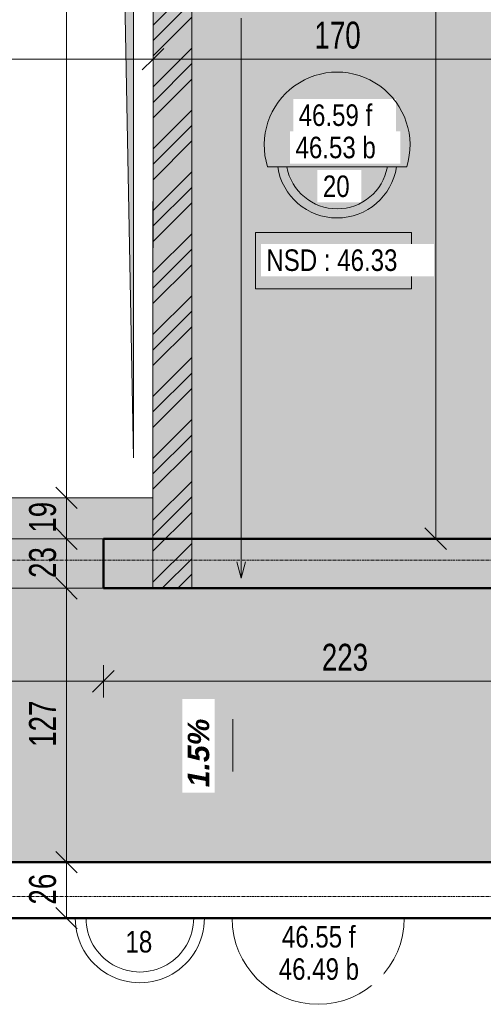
# Model space of a CAD drawing. Header units: millimetres. Extents: x 8507 to 240958, y -8745 to 78383.
# Tile 14 of 71: x 72485 to 74638, y 51374 to 55945. Entities that reach past the tile are written whole.
import ezdxf

# ---------------------------------------------------------------- set-up
doc = ezdxf.new("R2010")
doc.units = ezdxf.units.MM
doc.linetypes.add('Ligne de quadrillage', pattern=[22.225, 12.7, -3.175, 3.175, -3.175])
doc.linetypes.add('Tiret 1_16_', pattern=[3.175, 1.5875, -1.5875])
for name, color, linetype, lineweight in [('A-ANNO-DIMS', 211, 'Continuous', 9), ('A-ANNO-DIMS-50', 211, 'Continuous', 9), ('A-ANNO-NOTE', 131, 'Continuous', 9), ('A-DETL-GENF', 92, 'Continuous', 5), ('A-DETL-MBND', 5, 'Continuous', 5), ('A-DETL-THIN', 151, 'Continuous', 5), ('A-FLOR-IDEN', 11, 'Continuous', 9), ('A-WALL', 113, 'Continuous', 9), ('G-ANNO-TEXT', 231, 'Continuous', 9), ('S-GRID', 1, 'Continuous', 9)]:
    doc.layers.add(name, color=color, linetype=linetype, lineweight=lineweight)
doc.styles.add('Arial Narrow_4', font='ARIALN.TTF', dxfattribs={"width": 0.9, "height": 125})
doc.styles.add('Arial_1', font='arial.ttf', dxfattribs={"width": 0.8, "height": 100})
doc.styles.add('Arial_B_I_1', font='arialbi.ttf', dxfattribs={"height": 100})
doc.dimstyles.new('AB6_1_50_-_GB', dxfattribs={"dimscale": 304.8, "dimtxt": 127.928872, "dimasz": 0.328084, "dimexe": 0.246063, "dimexo": 0.0625, "dimgap": 0.04101, "dimtad": 1, "dimdec": 0, "dimlfac": 0.1, "dimdsep": 46, "dimtxsty": 'Arial Narrow_4', "dimblk1": 'OBLIQUE', "dimblk2": 'OBLIQUE', "dimsah": 1, "dimcen": 0.09, "dimazin": 0, "dimtfac": 1, "dimtdec": 4, "dimtix": 1, "dimtmove": 0, "dimatfit": 3, "dimfxl": 0.246063, "dimfxlon": 1, "dimtvp": 1, "dimtolj": 1, "dimtzin": 0, "dimarcsym": 2})
doc.dimstyles.new('AB6_1_50_-_GB_3', dxfattribs={"dimscale": 304.8, "dimtxt": 127.928872, "dimasz": 0.328084, "dimexe": 0.246063, "dimexo": 0.0625, "dimgap": 0.04101, "dimtad": 1, "dimdec": 0, "dimlfac": 0.1, "dimdsep": 46, "dimtxsty": 'Arial Narrow_4', "dimblk1": 'OBLIQUE', "dimblk2": 'OBLIQUE', "dimsah": 1, "dimcen": 0.09, "dimazin": 0, "dimtfac": 1, "dimtdec": 4, "dimtix": 1, "dimtmove": 0, "dimatfit": 3, "dimfxl": 0.246063, "dimfxlon": 1, "dimtvp": 1, "dimtolj": 1, "dimtzin": 0, "dimarcsym": 2})
pattern_1 = [(0, (64631.8, -542.27), (0, 101.6), [3.353, -98.247]), (0, (64682.6, -491.47), (0, 101.6), [3.353, -98.247])]

# ---------------------------------------------------------------- blocks, each defined once
blk = doc.blocks.new('DIMBLOCK61-R-1 variante')
at = {"layer": 'A-ANNO-DIMS-50'}
for p, q in [((71543.7, 52873.5), (71543.7, 52948.5)), ((72873.7, 52873.5), (72873.7, 52948.5)), ((71543.7, 52873.5), (72873.7, 52873.5)), ((71543.7, 52873.5), (71543.7, 52798.5)), ((72873.7, 52873.5), (72873.7, 52798.5))]:
    blk.add_line(p, q, dxfattribs=at)
at = {"layer": 'A-ANNO-DIMS-50', "lineweight": 18}
for p, q in [((71543.7, 52873.5), (71593.7, 52923.5)), ((72873.7, 52873.5), (72923.7, 52923.5)), ((71543.7, 52873.5), (71493.7, 52823.5)), ((72873.7, 52873.5), (72823.7, 52823.5))]:
    blk.add_line(p, q, dxfattribs=at)
at = {"layer": 'A-ANNO-DIMS-50', "color": 0, "char_height": 125, "attachment_point": 1, "line_spacing_factor": 0.974696, "style": 'Arial Narrow_4'}
for s, insert, width in [('133', (72108.1, 53047.5), 241.237), ('400ht', (72057.4, 52819.5), 363.074)]:
    blk.add_mtext(s, dxfattribs=dict(at, insert=insert, width=width))
blk = doc.blocks.new('_Oblique')
at = {"color": 0, "linetype": 'ByBlock', "lineweight": -2}
blk.add_line((-0.5, -0.5), (0.5, 0.5), dxfattribs=at)
blk = doc.blocks.new('DIMBLOCK62-R-1 variante')
at = {"layer": 'A-ANNO-DIMS-50'}
for p, q in [((72873.7, 52873.5), (72873.7, 52948.5)), ((75103.7, 52873.5), (75103.7, 52948.5)), ((72873.7, 52873.5), (75103.7, 52873.5)), ((72873.7, 52873.5), (72873.7, 52798.5)), ((75103.7, 52873.5), (75103.7, 52798.5))]:
    blk.add_line(p, q, dxfattribs=at)
at = {"layer": 'A-ANNO-DIMS-50', "lineweight": 18}
for p, q in [((72873.7, 52873.5), (72923.7, 52923.5)), ((75103.7, 52873.5), (75153.7, 52923.5)), ((72873.7, 52873.5), (72823.7, 52823.5)), ((75103.7, 52873.5), (75053.7, 52823.5))]:
    blk.add_line(p, q, dxfattribs=at)
at = {"layer": 'A-ANNO-DIMS-50', "color": 0, "insert": (73888.1, 53047.5), "char_height": 125, "width": 241.237, "attachment_point": 1, "line_spacing_factor": 0.974696, "style": 'Arial Narrow_4'}
blk.add_mtext('223', dxfattribs=at)
blk = doc.blocks.new('DIMBLOCK109-R-1 variante')
at = {"layer": 'A-ANNO-DIMS-50', "lineweight": 18}
for p, q in [((74417.4, 58658.6), (74367.4, 58708.6)), ((74417.4, 58658.6), (74467.4, 58608.6)), ((74417.4, 53535.4), (74367.4, 53585.4)), ((74417.4, 53535.4), (74467.4, 53485.4))]:
    blk.add_line(p, q, dxfattribs=at)
at = {"layer": 'A-ANNO-DIMS-50'}
for p, q in [((74417.4, 58658.6), (74342.4, 58658.6)), ((74417.4, 53535.4), (74417.4, 58658.6)), ((74417.4, 58658.6), (74492.4, 58658.6)), ((74417.4, 53535.4), (74342.4, 53535.4)), ((74417.4, 53535.4), (74492.4, 53535.4))]:
    blk.add_line(p, q, dxfattribs=at)
at = {"layer": 'A-ANNO-DIMS-50', "color": 0, "insert": (74243.3, 55996.5), "char_height": 125, "width": 241.237, "attachment_point": 1, "rotation": 90, "line_spacing_factor": 0.974696, "style": 'Arial Narrow_4'}
blk.add_mtext('512', dxfattribs=at)
blk = doc.blocks.new('niveau aménag dalle2 - niveau aménag dalle 2-2973558-R-1 variante')
at = {"layer": 'A-ANNO-NOTE'}
blk.add_hatch(color=256, dxfattribs=at).paths.add_polyline_path([(-4.474, 4.15), (-6.359, 3.148), (-4.474, 2.147), (-8.213, 3.148)])
blk.add_line((-6.359, 3.148), (-1.506, 3.148), dxfattribs=at)
blk = doc.blocks.new('DIMBLOCK330-R-1 variante')
at = {"layer": 'A-ANNO-DIMS-50', "lineweight": 18}
for p, q in [((72702.3, 52033.7), (72652.3, 52083.7)), ((72702.3, 52033.7), (72752.3, 51983.7)), ((72702.3, 51773.7), (72652.3, 51823.7)), ((72702.3, 51773.7), (72752.3, 51723.7))]:
    blk.add_line(p, q, dxfattribs=at)
at = {"layer": 'A-ANNO-DIMS-50'}
for p, q in [((72702.3, 52033.7), (72627.3, 52033.7)), ((72702.3, 51773.7), (72702.3, 52033.7)), ((72702.3, 52033.7), (72777.3, 52033.7)), ((72702.3, 51773.7), (72627.3, 51773.7)), ((72702.3, 51773.7), (72777.3, 51773.7))]:
    blk.add_line(p, q, dxfattribs=at)
at = {"layer": 'A-ANNO-DIMS-50', "color": 0, "insert": (72528.3, 51836.7), "char_height": 125, "width": 160.825, "attachment_point": 1, "rotation": 90, "line_spacing_factor": 0.974696, "style": 'Arial Narrow_4'}
blk.add_mtext('26', dxfattribs=at)
blk = doc.blocks.new('DIMBLOCK331-R-1 variante')
at = {"layer": 'A-ANNO-DIMS-50', "lineweight": 18}
for p, q in [((72702.3, 53305.4), (72652.3, 53355.4)), ((72702.3, 53305.4), (72752.3, 53255.4)), ((72702.3, 52033.7), (72652.3, 52083.7)), ((72702.3, 52033.7), (72752.3, 51983.7))]:
    blk.add_line(p, q, dxfattribs=at)
at = {"layer": 'A-ANNO-DIMS-50'}
for p, q in [((72702.3, 53305.4), (72627.3, 53305.4)), ((72702.3, 52033.7), (72702.3, 53305.4)), ((72702.3, 53305.4), (72777.3, 53305.4)), ((72702.3, 52033.7), (72627.3, 52033.7)), ((72702.3, 52033.7), (72777.3, 52033.7))]:
    blk.add_line(p, q, dxfattribs=at)
at = {"layer": 'A-ANNO-DIMS-50', "color": 0, "insert": (72528.3, 52569), "char_height": 125, "width": 241.237, "attachment_point": 1, "rotation": 90, "line_spacing_factor": 0.974696, "style": 'Arial Narrow_4'}
blk.add_mtext('127', dxfattribs=at)
blk = doc.blocks.new('DIMBLOCK332-R-1 variante')
at = {"layer": 'A-ANNO-DIMS-50', "lineweight": 18}
for p, q in [((72702.3, 53535.4), (72652.3, 53585.4)), ((72702.3, 53535.4), (72752.3, 53485.4)), ((72702.3, 53305.4), (72652.3, 53355.4)), ((72702.3, 53305.4), (72752.3, 53255.4))]:
    blk.add_line(p, q, dxfattribs=at)
at = {"layer": 'A-ANNO-DIMS-50'}
for p, q in [((72702.3, 53535.4), (72627.3, 53535.4)), ((72702.3, 53305.4), (72702.3, 53535.4)), ((72702.3, 53535.4), (72777.3, 53535.4)), ((72702.3, 53305.4), (72627.3, 53305.4)), ((72702.3, 53305.4), (72777.3, 53305.4))]:
    blk.add_line(p, q, dxfattribs=at)
at = {"layer": 'A-ANNO-DIMS-50', "color": 0, "insert": (72528.3, 53353.4), "char_height": 125, "width": 160.825, "attachment_point": 1, "rotation": 90, "line_spacing_factor": 0.974696, "style": 'Arial Narrow_4'}
blk.add_mtext('23', dxfattribs=at)
blk = doc.blocks.new('DIMBLOCK333-R-1 variante')
at = {"layer": 'A-ANNO-DIMS-50', "lineweight": 18}
for p, q in [((72702.3, 58981.4), (72652.3, 59031.4)), ((72702.3, 58981.4), (72752.3, 58931.4)), ((72702.3, 53725.4), (72652.3, 53775.4)), ((72702.3, 53725.4), (72752.3, 53675.4))]:
    blk.add_line(p, q, dxfattribs=at)
at = {"layer": 'A-ANNO-DIMS-50'}
for p, q in [((72702.3, 58981.4), (72627.3, 58981.4)), ((72702.3, 53725.4), (72702.3, 58981.4)), ((72702.3, 58981.4), (72777.3, 58981.4)), ((72702.3, 53725.4), (72627.3, 53725.4)), ((72702.3, 53725.4), (72777.3, 53725.4))]:
    blk.add_line(p, q, dxfattribs=at)
at = {"layer": 'A-ANNO-DIMS-50', "color": 0, "insert": (72528.3, 56252.9), "char_height": 125, "width": 241.237, "attachment_point": 1, "rotation": 90, "line_spacing_factor": 0.974696, "style": 'Arial Narrow_4'}
blk.add_mtext('526', dxfattribs=at)
blk = doc.blocks.new('G_Dalle Epaisseur manuelle commentaire - G_Dalle Epaisseur manuelle commentaire-1862508-R-1 variante')
at = {"layer": 'A-FLOR-IDEN'}
blk.add_line((-6, 0), (6, 0), dxfattribs=at)
for radius in [6, 5]:
    blk.add_arc((0, 0), radius, 360, 180, dxfattribs=at)
blk = doc.blocks.new('DIMBLOCK365-R-1 variante')
at = {"layer": 'A-ANNO-DIMS-50', "lineweight": 18}
for p, q in [((72702.3, 53725.4), (72652.3, 53775.4)), ((72702.3, 53725.4), (72752.3, 53675.4)), ((72702.3, 53535.4), (72652.3, 53585.4)), ((72702.3, 53535.4), (72752.3, 53485.4))]:
    blk.add_line(p, q, dxfattribs=at)
at = {"layer": 'A-ANNO-DIMS-50'}
for p, q in [((72702.3, 53725.4), (72627.3, 53725.4)), ((72702.3, 53725.4), (72702.3, 53535.4)), ((72702.3, 53725.4), (72777.3, 53725.4)), ((72702.3, 53535.4), (72627.3, 53535.4)), ((72702.3, 53535.4), (72777.3, 53535.4))]:
    blk.add_line(p, q, dxfattribs=at)
at = {"layer": 'A-ANNO-DIMS-50', "color": 0, "insert": (72528.3, 53563.4), "char_height": 125, "width": 160.825, "attachment_point": 1, "rotation": 90, "line_spacing_factor": 0.974696, "style": 'Arial Narrow_4'}
blk.add_mtext('19', dxfattribs=at)
blk = doc.blocks.new('G_Dalle Niveau_Ep_videi - G_Dalle Niveau_Ep-1916617-R-1 variante')
at = {"layer": 'A-FLOR-IDEN'}
blk.add_line((-6.461, 0), (6.461, 0), dxfattribs=at)
for centre, radius, start, end in [((0, 2.032), 6.773, 342.5424, 197.4576), ((0, 0.847), 5.588, 188.71474, 351.28526), ((0, 0.847), 4.741, 190.28656, 349.71344)]:
    blk.add_arc(centre, radius, start, end, dxfattribs=at)
blk = doc.blocks.new('DIMBLOCK366-R-1 variante')
at = {"layer": 'A-ANNO-DIMS-50'}
for p, q in [((71543.7, 55762.6), (71543.7, 55837.6)), ((73104.2, 55762.3), (73104.2, 55837.3)), ((71543.7, 55762.6), (73104.2, 55762.3)), ((71543.7, 55762.6), (71543.7, 55687.6)), ((73104.2, 55762.3), (73104.2, 55687.3))]:
    blk.add_line(p, q, dxfattribs=at)
at = {"layer": 'A-ANNO-DIMS-50', "lineweight": 18}
for p, q in [((71543.7, 55762.6), (71593.7, 55812.6)), ((73104.2, 55762.3), (73154.2, 55812.3)), ((71543.7, 55762.6), (71493.7, 55712.6)), ((73104.2, 55762.3), (73054.2, 55712.3))]:
    blk.add_line(p, q, dxfattribs=at)
at = {"layer": 'A-ANNO-DIMS-50', "color": 0, "insert": (72223.5, 55936.5), "char_height": 125, "width": 241.237, "attachment_point": 1, "rotation": 359.9883, "line_spacing_factor": 0.974696, "style": 'Arial Narrow_4'}
blk.add_mtext('156', dxfattribs=at)
blk = doc.blocks.new('DIMBLOCK367-R-1 variante')
at = {"layer": 'A-ANNO-DIMS-50'}
for p, q in [((73104.2, 55762.3), (73104.2, 55837.3)), ((74804.1, 55761.9), (74804.1, 55836.9)), ((73104.2, 55762.3), (74804.1, 55761.9)), ((73104.2, 55762.3), (73104.2, 55687.3)), ((74804.1, 55761.9), (74804.1, 55686.9))]:
    blk.add_line(p, q, dxfattribs=at)
at = {"layer": 'A-ANNO-DIMS-50', "lineweight": 18}
for p, q in [((73104.2, 55762.3), (73154.2, 55812.3)), ((74804.1, 55761.9), (74854.1, 55811.9)), ((73104.2, 55762.3), (73054.2, 55712.3)), ((74804.1, 55761.9), (74754.1, 55711.9))]:
    blk.add_line(p, q, dxfattribs=at)
at = {"layer": 'A-ANNO-DIMS-50', "color": 0, "insert": (73853.7, 55936.2), "char_height": 125, "width": 241.237, "attachment_point": 1, "rotation": 359.9883, "line_spacing_factor": 0.974696, "style": 'Arial Narrow_4'}
blk.add_mtext('170', dxfattribs=at)

msp = doc.modelspace()

# ---------------------------------------------------------------- hatches: boundary and pattern name
at = {"layer": 'A-DETL-GENF'}
for color, points in [(7, [(73013.37, 53910.99), (73013.37, 58901.44), (71621.04, 58901.44), (72921.11, 58806.42), (72942.7, 57661.05)]), (8, [(72897.84, 53360.4), (73047.84, 53360.4), (73047.84, 53510.4), (72897.84, 53510.4)])]:
    msp.add_hatch(color=color, dxfattribs=at).paths.add_polyline_path(points)
at = {"layer": 'A-DETL-MBND'}
h = msp.add_hatch(dxfattribs=at)
h.set_pattern_fill('FP_25', color=8, style=0, pattern_type=2)
h.set_pattern_definition(pattern_1)
h.paths.add_polyline_path([(74803.65, 53305.07), (74803.65, 58981.44), (73104.85, 58981.44), (73103.78, 53725.4), (71543.7, 53725.4), (71543.61, 53305.72), (73047.84, 53305.42)])
h.paths.add_polyline_path([(73047.84, 53360.4), (72897.84, 53360.4), (72897.84, 53510.4), (73047.84, 53510.4)])
h.paths.add_polyline_path([(72988.65, 59181.44), (74803.65, 59181.44), (74803.65, 59888.56), (75053.65, 59888.56), (75053.65, 61638.56), (74803.65, 61638.56), (74803.65, 61668.56), (71543.65, 61668.56), (71543.65, 59181.44), (71955, 59181.44)])
h.paths.add_polyline_path([(75283.65, 59888.56), (75406.02, 59888.56), (75406.02, 61638.56), (75283.65, 61638.56), (75283.65, 61030.82)])
at = {"layer": 'A-DETL-MBND', "linetype": 'Tiret 1_16_'}
h = msp.add_hatch(dxfattribs=at)
h.set_pattern_fill('FP_13', style=0, pattern_type=2)
h.set_pattern_definition([(45, (64631.8, -542.27), (-143.6841, 143.6841), []), (45, (64703.64, -542.27), (-143.6841, 143.6841), []), (45, (64775.48, -542.27), (-143.6841, 143.6841), [])])
h.paths.add_polyline_path([(73283.69, 53305.37), (73284.85, 58981.44), (73104.85, 58981.44), (73103.69, 53305.41)])
at = {"layer": 'A-DETL-MBND'}
h = msp.add_hatch(dxfattribs=at)
h.set_pattern_fill('FP_18', color=8, style=0, pattern_type=2)
h.set_pattern_definition(pattern_1)
h.paths.add_polyline_path([(95098.65, 52033.73), (95098.65, 52048.73), (95248.65, 52048.73), (95248.65, 52033.73), (95304.43, 52033.73), (95303.67, 53305.4), (63273.65, 53305.4), (63274.42, 52033.73), (89812.49, 52033.73)])

# ---------------------------------------------------------------- linework, layer by layer
at = {"layer": 'A-DETL-MBND', "color": 7, "linetype": 'Tiret 1_16_'}
for p, q in [((73283.69, 53305.37), (73284.89, 59161.44)), ((73284.89, 59161.44), (73283.69, 53305.37)), ((73103.69, 53305.41), (73104.85, 58981.44)), ((73104.85, 58981.44), (73103.69, 53305.41)), ((73283.69, 53305.37), (73103.69, 53305.41)), ((73103.69, 53305.41), (73283.69, 53305.37))]:
    msp.add_line(p, q, dxfattribs=at)
at = {"layer": 'A-DETL-MBND'}
for p, q in [((73103.78, 53725.4), (73104.85, 58981.44)), ((71543.7, 53725.4), (73103.78, 53725.4)), ((63446.65, 53305.4), (95303.67, 53305.4)), ((74803.65, 53305.07), (71543.61, 53305.72))]:
    msp.add_line(p, q, dxfattribs=at)
at = {"layer": 'A-DETL-THIN'}
for p, q in [((73013.37, 53910.99), (73013.37, 58901.44)), ((72921.11, 58806.42), (73013.37, 53910.99)), ((73471.13, 51773.73), (74271.13, 51773.73))]:
    msp.add_line(p, q, dxfattribs=at)
msp.add_arc((73871.13, 51773.73), 400, 180, 0, dxfattribs=at)
at = {"layer": 'A-FLOR-IDEN', "flags": 128}
msp.add_lwpolyline([(73580.62, 54957.72), (74305.02, 54957.72), (74305.02, 54695.72), (73580.62, 54695.72)], close=True, dxfattribs=at)
at = {"layer": 'A-WALL'}
for p, q in [((67333.65, 53535.4), (75033.65, 53535.4)), ((88813.65, 53305.4), (67333.65, 53305.4))]:
    msp.add_line(p, q, dxfattribs=at)
at = {"layer": 'A-WALL', "lineweight": 50}
for p, q in [((72873.65, 53305.4), (72873.65, 53535.4)), ((72873.65, 53535.4), (74803.65, 53535.4)), ((75103.65, 53305.4), (72873.65, 53305.4)), ((63273.65, 52033.73), (95073.65, 52033.73)), ((95303.65, 51773.73), (59423.65, 51773.73))]:
    msp.add_line(p, q, dxfattribs=at)
at = {"layer": 'G-ANNO-TEXT', "color": 170}
for q in [(73514.29, 55951.97), (73494.19, 53427.61), (73534.38, 53427.61)]:
    msp.add_line((73514.29, 53352.61), q, dxfattribs=at)
at = {"layer": 'S-GRID', "linetype": 'Ligne de quadrillage'}
for p, q in [((48070.04, 53435.4), (102467.67, 53435.4)), ((48070.04, 51873.73), (102467.67, 51873.73))]:
    msp.add_line(p, q, dxfattribs=at)

# ---------------------------------------------------------------- block references
at = {"layer": 'A-ANNO-NOTE', "xscale": 50.00000000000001, "yscale": 50.00000000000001, "zscale": 50.00000000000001, "rotation": 90.00000000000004}
msp.add_blockref('niveau aménag dalle2 - niveau aménag dalle 2-2973558-R-1 variante', (73631.96, 52772.65), dxfattribs=at)
at = {"layer": 'A-FLOR-IDEN', "xscale": 49.99999999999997, "yscale": 49.99999999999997, "zscale": 49.99999999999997, "rotation": 180}
msp.add_blockref('G_Dalle Epaisseur manuelle commentaire - G_Dalle Epaisseur manuelle commentaire-1862508-R-1 variante', (73043.06, 51773.73), dxfattribs=at)

# ---------------------------------------------------------------- dimensions: what is measured, and where the dimension line sits
at = {"layer": 'A-ANNO-DIMS'}
for base, p1, p2, angle, dimstyle, override, picture, middle in [((72702.31, 58981.44), (72627.31, 53725.4), (72627.31, 58981.44), 90, 'AB6_1_50_-_GB', {"dimpost": '<>', "dimfxl": 5256.043862}, 'DIMBLOCK333-R-1 variante', (72625.99, 56353.42)), ((74417.38, 58658.56), (74342.38, 53535.4), (74492.38, 58658.56), 90, 'AB6_1_50_-_GB', {"dimpost": '<>', "dimfxl": 5125.358485}, 'DIMBLOCK109-R-1 variante', (74341.06, 56096.98)), ((73104.2, 55762.28), (71543.72, 55687.6), (73104.21, 55837.28), 359.98828, 'AB6_1_50_-_GB_3', {"dimpost": '<>', "dimfxl": 1567.657214}, 'DIMBLOCK366-R-1 variante', (72323.98, 55838.76)), ((74804.11, 55761.93), (73104.21, 55837.28), (74804.09, 55686.93), 359.98828, 'AB6_1_50_-_GB_3', {"dimpost": '<>', "dimfxl": 1706.519594}, 'DIMBLOCK367-R-1 variante', (73954.17, 55838.43)), ((72702.31, 53535.4), (72777.31, 53725.4), (72777.31, 53535.4), 90, 'AB6_1_50_-_GB_3', {"dimpost": '<>', "dimfxl": 190.000002}, 'DIMBLOCK365-R-1 variante', (72625.99, 53630.4)), ((72702.31, 53535.4), (72627.31, 53305.4), (72627.31, 53535.4), 90, 'AB6_1_50_-_GB', {"dimpost": '<>', "dimfxl": 230}, 'DIMBLOCK332-R-1 variante', (72625.99, 53420.4)), ((72702.31, 53305.4), (72627.31, 52033.73), (72627.31, 53305.4), 90, 'AB6_1_50_-_GB', {"dimpost": '<>', "dimfxl": 1271.668898}, 'DIMBLOCK331-R-1 variante', (72627.05, 52669.56)), ((72702.31, 52033.73), (72627.31, 51773.73), (72627.31, 52033.73), 90, 'AB6_1_50_-_GB', {"dimpost": '<>', "dimfxl": 260}, 'DIMBLOCK330-R-1 variante', (72625.99, 51903.73))]:
    dim = msp.add_linear_dim(base=base, p1=p1, p2=p2, angle=angle, dimstyle=dimstyle, override=override, dxfattribs=at)
    dim.commit()
    dim.dimension.update_dxf_attribs({"geometry": picture, "text_midpoint": middle})
dim = msp.add_linear_dim(base=(72873.65, 52873.49), p1=(71543.65, 52948.49), p2=(72873.65, 52948.49), text='<>\\X400ht', dimstyle='AB6_1_50_-_GB', override={"dimpost": '<>', "dimfxl": 1330}, dxfattribs=at)
dim.commit()
dim.dimension.update_dxf_attribs({"geometry": 'DIMBLOCK61-R-1 variante', "text_midpoint": (72208.65, 52873.49)})
dim = msp.add_linear_dim(base=(75103.65, 52873.49), p1=(72873.65, 52948.49), p2=(75103.65, 52948.49), dimstyle='AB6_1_50_-_GB', override={"dimpost": '<>', "dimfxl": 2230}, dxfattribs=at)
dim.commit()
dim.dimension.update_dxf_attribs({"geometry": 'DIMBLOCK62-R-1 variante', "text_midpoint": (73988.65, 52949.81)})

# ---------------------------------------------------------------- next in the draw order: texts
at = {"layer": 'A-ANNO-NOTE', "insert": (73265.18, 52381.77), "char_height": 100, "width": 384.81, "attachment_point": 1, "rotation": 90, "style": 'Arial_B_I_1', "bg_fill": 3, "box_fill_scale": 1.25, "bg_fill_color": 256, "bg_fill_true_color": 13158600, "bg_fill_transparency": 0}
msp.add_mtext('1.5%', dxfattribs=at)
at = {"layer": 'A-FLOR-IDEN', "char_height": 100, "attachment_point": 1, "style": 'Arial_1', "bg_fill": 3, "box_fill_scale": 1.25, "bg_fill_color": 256, "bg_fill_true_color": 13158600, "bg_fill_transparency": 0}
for s, insert, width in [('NSD : 46.33', (73630.62, 54878.74), 753.5862), ('18', (72976.32, 51714.19), 153.924)]:
    msp.add_mtext(s, dxfattribs=dict(at, insert=insert, width=width))
at = {"layer": 'G-ANNO-TEXT', "color": 7, "char_height": 100, "attachment_point": 1, "style": 'Arial_1', "bg_fill": 3, "box_fill_scale": 1.25, "bg_fill_color": 256, "bg_fill_true_color": 13158600, "bg_fill_transparency": 0}
for s, insert, width in [('46.59 f', (73780.49, 55552.05), 426.4977), ('46.53 b', (73766.09, 55402.05), 461.772), ('20', (73893.09, 55222.05), 153.924), ('46.55 f', (73702.75, 51737.43), 426.4977), ('46.49 b', (73688.35, 51587.43), 461.772)]:
    msp.add_mtext(s, dxfattribs=dict(at, insert=insert, width=width))

# ---------------------------------------------------------------- next in the draw order: block references
at = {"layer": 'A-FLOR-IDEN', "xscale": 49.99999999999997, "yscale": 49.99999999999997, "zscale": 49.99999999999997}
msp.add_blockref('G_Dalle Niveau_Ep_videi - G_Dalle Niveau_Ep-1916617-R-1 variante', (73959.29, 55261.72), dxfattribs=at)

doc.saveas('drawing.dxf')
